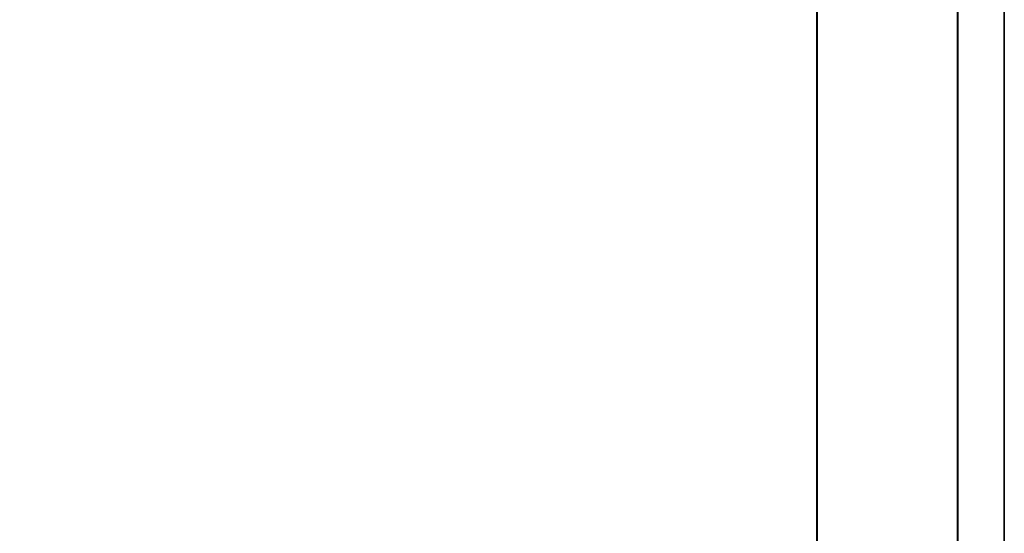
# Paper-space layout 'DETAILS' of a CAD drawing. Header units: feet. Extents: x -0.4 to 48.6, y -25.2 to 23.8.
# Tile 7 of 8: x 24.1 to 35.6, y 5.8 to 11.8. Entities that reach past the tile are written whole.
import ezdxf

# ---------------------------------------------------------------- set-up
doc = ezdxf.new("R2010")
doc.units = ezdxf.units.FT
doc.header["$MEASUREMENT"] = 0
doc.layers.add('SH_Border', color=7, linetype='Continuous', lineweight=40)

# ---------------------------------------------------------------- blocks, each defined once
blk = doc.blocks.new('BORDER_1')
at = {"flags": 128}
blk.add_lwpolyline([(0, 0), (36, 0), (36, 24), (0, 24)], close=True, dxfattribs=at)
at = {"layer": 'SH_Border', "color": 7, "linetype": 'Continuous', "lineweight": 40}
blk.add_line((33.81818181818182, 0.5454545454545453), (33.81818181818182, 23.45454545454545), dxfattribs=at)
at = {"layer": 'SH_Border', "color": 7, "linetype": 'Continuous', "lineweight": 40, "flags": 128}
blk.add_lwpolyline([(35.45454545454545, 23.45454545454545), (35.45454545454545, 0.5454545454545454), (1.636363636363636, 0.5454545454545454), (1.636363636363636, 23.45454545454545)], close=True, dxfattribs=at)

psp = doc.layouts.new('DETAILS')

# ---------------------------------------------------------------- linework, layer by layer
at = {"layer": 'Defpoints'}
psp.add_lwpolyline([(-0.3937010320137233, 23.8031504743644), (35.60629896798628, 23.8031504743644), (35.60629896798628, -0.1968495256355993), (-0.3937010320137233, -0.1968495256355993)], close=True, dxfattribs=at)

# ---------------------------------------------------------------- block references
psp.add_blockref('BORDER_1', (-0.3937010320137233, -0.1968495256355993))

doc.saveas('drawing.dxf')
